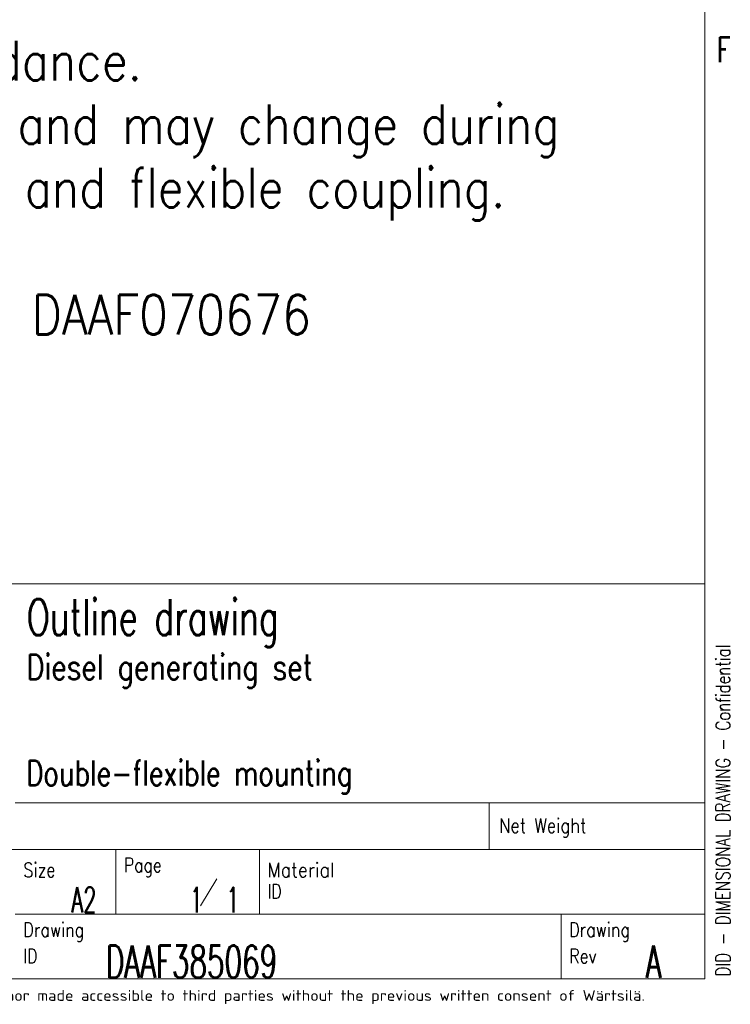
# Model space of a CAD drawing. Header units: inches. Extents: x 0 to 29700, y -16 to 21000.
# Tile 137 of 186: x 24680 to 29628, y 72 to 6926. Entities that reach past the tile are written whole.
import ezdxf

# ---------------------------------------------------------------- set-up
doc = ezdxf.new("R2010")
doc.units = ezdxf.units.IN
for name, color, linetype, true_color in [('1', 7, 'Continuous', 0xffffff), ('210', 7, 'Continuous', 0xffffff), ('254', 7, 'Continuous', 0xffffff)]:
    doc.layers.add(name, color=color, linetype=linetype, true_color=true_color)
doc.styles.add('iso-1', font='isocp.shx')
doc.styles.add('latin_extended', font='simplex.shx')

msp = doc.modelspace()

# ---------------------------------------------------------------- linework, layer by layer
at = {"layer": '1', "color": 7, "linetype": 'Continuous', "lineweight": 18}
msp.add_line((20200, 3000), (29450, 3000), dxfattribs=at)
at = {"layer": '210', "color": 7, "linetype": 'Continuous', "lineweight": 18}
for p, q in [((29450, 250), (29450, 20750)), ((20200, 3000), (29450, 3000)), ((250, 250), (29450, 250))]:
    msp.add_line(p, q, dxfattribs=at)
at = {"layer": '210', "color": 7, "linetype": 'Continuous', "lineweight": 13}
for p, q in [((24649.765, 1475.002), (29450, 1475.002)), ((27949.78, 1150.002), (27949.78, 1475.002)), ((20200.02, 1150.002), (29450.02, 1150.002)), ((25349.764, 1150.002), (25349.763, 699.999)), ((26349.764, 699.999), (26349.764, 1150.002)), ((29450, 699.999), (24649.763, 699.999)), ((28449.999, 250), (28449.999, 699.999))]:
    msp.add_line(p, q, dxfattribs=at)
at = {"layer": '210', "color": 3, "linetype": 'Continuous', "lineweight": 13}
msp.add_line((25940.233, 757.727), (26053.688, 944.808), dxfattribs=at)

# ---------------------------------------------------------------- texts
at = {"layer": '210', "color": 211, "linetype": 'Continuous', "lineweight": 18, "attachment_point": 7, "line_spacing_factor": 0.963855, "style": 'latin_extended'}
for s, insert, char_height in [('\\W0.7067;F', (29533.887, 6629.555), 175), ('\\W0.8446;Net Weight', (28017.58, 1233.318), 100), ('\\W0.8289;Size', (24705.065, 958.316), 100), ('\\W0.7995;Page', (25405.064, 958.316), 100), ('\\W0.8988;Material', (26405.065, 958.074), 100), ('\\W0.7905;ID', (26405.065, 808.074), 100), ('\\W0.8174;Drawing', (24705.063, 508.071), 100), ('\\W0.8174;Drawing', (28505.3, 508.315), 100), ('\\W0.7905;ID', (24705.063, 358.071), 100), ('\\W0.8107;Rev', (28505.299, 358.069), 100)]:
    msp.add_mtext(s, dxfattribs=dict(at, insert=insert, char_height=char_height))
at = {"layer": '210', "color": 3, "linetype": 'Continuous', "lineweight": 18, "attachment_point": 7, "line_spacing_factor": 0.963855, "style": 'latin_extended'}
for s, insert, char_height in [('\\W0.6796;Outline drawing', (24729.703, 2558.291), 250), ('\\W0.7994;Diesel generating set', (24725.728, 2273.93), 175), ('\\W0.7587;Double-flexible mounting', (24725.728, 1536.43), 175), ('\\W0.6107;A2', (25040.162, 712.588), 175), ('\\W0.5906;1', (25865.778, 712.588), 175), ('\\W0.5906;1', (26119.95, 712.588), 175), ('\\W0.6345;DAAF385069', (25280.681, 256.904), 225), ('\\W0.6152;A', (29040.658, 256.904), 225)]:
    msp.add_mtext(s, dxfattribs=dict(at, insert=insert, char_height=char_height))
at = {"layer": '210', "color": 3, "linetype": 'Continuous', "lineweight": 18, "insert": (29626.484, 266.999), "char_height": 100, "attachment_point": 7, "rotation": 90, "line_spacing_factor": 0.963855, "style": 'latin_extended'}
msp.add_mtext('\\W0.7702;DID - DIMENSIONAL DRAWING - Confidential', dxfattribs=at)
at = {"layer": '210', "color": 211, "linetype": 'Continuous', "lineweight": 13, "insert": (22946.98, 73.823), "char_height": 74.999998, "attachment_point": 7, "line_spacing_factor": 0.963855, "style": 'iso-1'}
msp.add_mtext('\\W1.2104;purpose nor copied in any way nor made accessible to third parties without the previous written consent of Wärtsilä.', dxfattribs=at)
at = {"layer": '254', "color": 2, "linetype": 'Continuous', "lineweight": 13, "insert": (20234.353, 4643.794), "char_height": 275, "attachment_point": 7, "line_spacing_factor": 0.963855, "style": 'latin_extended'}
msp.add_mtext('\\W0.8449;The drawing is only for guidance.\\PDimensions are preliminary and may change during\\Pfinal selection of alternator and flexible coupling.\\P\\PService spaces see drawing DAAF070676', dxfattribs=at)

doc.saveas('drawing.dxf')
